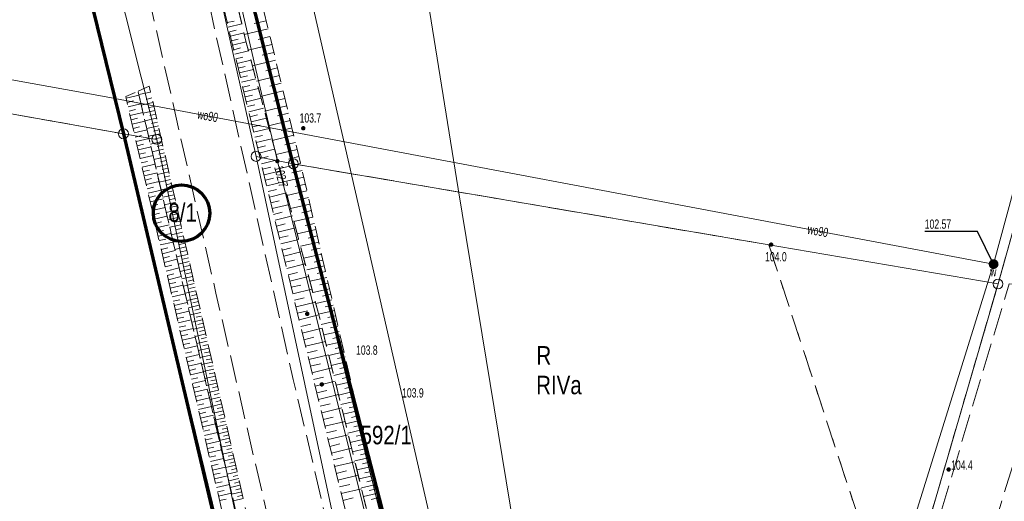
# Model space of a CAD drawing. Header units: inches. Extents: x 6497603 to 6502483, y 5925790 to 5934357.
# Tile 249 of 256: x 6500989 to 6501069, y 5926993 to 5927032. Entities that reach past the tile are written whole.
import ezdxf
from ezdxf.enums import TextEntityAlignment as Align

# ---------------------------------------------------------------- set-up
doc = ezdxf.new("R2010")
doc.units = ezdxf.units.IN
doc.header["$MEASUREMENT"] = 0
for name, pattern in [('1.5_0.75', [2.25, 1.5, -0.75]), ('2.25_0.75', [3, 2.25, -0.75]), ('219-1000', [0, 0]), ('egkk-1000', [3, 2.25, -0.75]), ('egug-1000', [1.5, 0.75, -0.75])]:
    doc.linetypes.add(name, pattern=pattern)
for name, color, linetype in [('000 Inne (niezydentyfikowane)', 7, 'Continuous'), ('202-punkt graniczny', 7, 'Continuous'), ('209-oznaczenie konturu klasyfikacyjnego', 7, 'Continuous'), ('210-oznaczenie konturu użytku gruntowego', 7, 'Continuous'), ('211-numer działki ewidencyjnej', 7, 'Continuous'), ('217-kontur klasyfikacyjny', 7, 'Continuous'), ('218-kontur użytku gruntowego', 7, 'Continuous'), ('219-działka ewidencyjna', 7, 'Continuous'), ('jezdnia', 7, 'Continuous'), ('pikieta naturalna', 7, 'Continuous'), ('pikieta naturalna-Atr2', 7, 'Continuous'), ('przewód kanalizacyjny', 7, 'Continuous'), ('przewód telekomunikacyjny podziemny', 7, 'Continuous'), ('przewód wodociągowy', 7, 'Continuous'), ('przewód wodociągowy-Atr1', 7, 'Continuous'), ('rzędna', 7, 'Continuous'), ('rzędna-Atr2', 7, 'Continuous'), ('skarpa nieumocniona', 7, 'Continuous'), ('zasuwa lub zawór', 7, 'Continuous'), ('zasuwa lub zawór-Atr17', 7, 'Continuous')]:
    doc.layers.add(name, color=color, linetype=linetype)
doc.styles.get("Standard").update_dxf_attribs({"font": 'arial.ttf'})

# ---------------------------------------------------------------- blocks, each defined once
blk = doc.blocks.new('202')
at = {"color": 0, "linetype": 'Continuous', "lineweight": 0}
blk.add_circle((0, 0), 0.4, dxfattribs=at)
blk = doc.blocks.new('PW01')
at = {"linetype": 'Continuous', "lineweight": 13}
h = blk.add_hatch(color=0, dxfattribs=at)
edge = h.paths.add_edge_path()
edge.add_arc((0, 0), 0.18, 0, 360)
blk = doc.blocks.new('US25')
at = {"linetype": 'Continuous', "lineweight": 13}
h = blk.add_hatch(color=0, dxfattribs=at)
edge = h.paths.add_edge_path()
edge.add_arc((0, 0), 0.4, 0, 360)

msp = doc.modelspace()

# ---------------------------------------------------------------- linework, layer by layer
at = {"color": 6, "lineweight": 70}
for points in [[(6500937.14, 5927194.57), (6500953.68, 5927174.48), (6500963.205, 5927156.196), (6500967.12, 5927148.68), (6500974.172, 5927119.212), (6500979.12, 5927099.117), (6500984.237, 5927078.537), (6500994.599, 5927036.186), (6500997.8, 5927023.08), (6501007.082, 5926983.723), (6501014.87, 5926952.22), (6501018.14, 5926938.63), (6501021.741, 5926913.289), (6501023.386, 5926901.714), (6501023.632, 5926861.1), (6501019.496, 5926835.731), (6501014.288, 5926803.269), (6501007.497, 5926761.792)], [(6501021.004, 5926759.578), (6501025.838, 5926782.648), (6501027.239, 5926789.398), (6501028.417, 5926795.066), (6501031.95, 5926812.49), (6501034.417, 5926829.937), (6501036.188, 5926842.75), (6501038.27, 5926857.81), (6501038.54, 5926869.95), (6501038.77, 5926880.93), (6501038.2, 5926887.09), (6501036.81, 5926902.54), (6501036.19, 5926910.17), (6501032.58, 5926936.27), (6501023.471, 5926972.818), (6501019.821, 5926988.531), (6501011.55, 5927020.65), (6501000.814, 5927063.343)]]:
    msp.add_lwpolyline(points, dxfattribs=at)
at = {"color": 5, "lineweight": 70}
msp.add_circle((6501002.506, 5927016.654), 2.284, dxfattribs=at)
at = {"layer": '000 Inne (niezydentyfikowane)', "color": 7, "linetype": 'Continuous', "lineweight": 18, "flags": 128}
for points in [[(6501006.2, 5927032.08), (6501006.75, 5927032.21)], [(6501006.29, 5927031.71), (6501007.38, 5927031.98)], [(6501009.35, 5927032.23), (6501008.39, 5927032)], [(6501006.38, 5927031.35), (6501006.92, 5927031.48)], [(6501006.46, 5927030.99), (6501007.56, 5927031.25)], [(6501009.51, 5927031.59), (6501007.58, 5927031.13)], [(6501006.55, 5927030.62), (6501007.1, 5927030.75)], [(6501006.64, 5927030.26), (6501007.73, 5927030.52)], [(6501009.82, 5927030.31), (6501007.91, 5927029.85)], [(6501009.66, 5927030.95), (6501008.7, 5927030.72)], [(6501006.73, 5927029.89), (6501007.28, 5927030.03)], [(6501006.82, 5927029.52), (6501007.92, 5927029.79)], [(6501009.97, 5927029.67), (6501009.02, 5927029.44)], [(6501006.91, 5927029.15), (6501007.46, 5927029.29)], [(6501007, 5927028.78), (6501008.12, 5927029.05)], [(6501010.12, 5927029.04), (6501008.24, 5927028.58)], [(6501007.09, 5927028.4), (6501007.65, 5927028.54)], [(6501007.18, 5927028.02), (6501008.32, 5927028.3)], [(6501010.28, 5927028.41), (6501009.34, 5927028.18)], [(6501007.27, 5927027.64), (6501007.85, 5927027.78)], [(6501007.37, 5927027.25), (6501008.52, 5927027.53)], [(6501010.43, 5927027.79), (6501008.57, 5927027.34)], [(6501010.58, 5927027.17), (6501009.66, 5927026.95)], [(6501000, 5927026.46), (6500999.05, 5927026.25)], [(6501007.46, 5927026.86), (6501008.04, 5927027)], [(6501007.56, 5927026.47), (6501008.73, 5927026.75)], [(6501010.72, 5927026.55), (6501008.9, 5927026.11)], [(6500998.01, 5927025.97), (6500999.06, 5927026.21)], [(6500998.09, 5927025.62), (6500998.61, 5927025.74)], [(6500998.17, 5927025.27), (6500999.22, 5927025.51)], [(6501000.19, 5927025.62), (6500999.24, 5927025.41)], [(6501000.11, 5927025.98), (6500999.64, 5927025.87)], [(6501007.65, 5927026.07), (6501008.24, 5927026.22)], [(6501007.75, 5927025.68), (6501008.94, 5927025.97)], [(6501010.87, 5927025.94), (6501009.97, 5927025.73)], [(6500998.25, 5927024.92), (6500998.78, 5927025.04)], [(6500998.33, 5927024.57), (6500999.38, 5927024.81)], [(6501000.34, 5927024.98), (6500999.39, 5927024.76)], [(6501000.27, 5927025.3), (6500999.79, 5927025.19)], [(6501007.85, 5927025.28), (6501008.45, 5927025.42)], [(6501007.94, 5927024.87), (6501009.15, 5927025.16)], [(6501011.02, 5927025.34), (6501009.22, 5927024.91)], [(6501011.16, 5927024.74), (6501010.27, 5927024.53)], [(6500998.42, 5927024.22), (6500998.94, 5927024.34)], [(6500998.5, 5927023.87), (6500999.54, 5927024.11)], [(6501000.48, 5927024.35), (6500999.54, 5927024.13)], [(6501000.41, 5927024.66), (6500999.94, 5927024.55)], [(6501000.55, 5927024.03), (6501000.08, 5927023.92)], [(6501008.04, 5927024.46), (6501008.65, 5927024.61)], [(6501008.14, 5927024.05), (6501009.37, 5927024.35)], [(6501011.3, 5927024.15), (6501009.54, 5927023.72)], [(6500998.58, 5927023.52), (6500999.1, 5927023.64)], [(6500998.66, 5927023.17), (6500999.71, 5927023.41)], [(6501000.63, 5927023.72), (6500999.69, 5927023.5)], [(6501000.77, 5927023.09), (6500999.83, 5927022.88)], [(6501000.7, 5927023.4), (6501000.23, 5927023.3)], [(6501008.24, 5927023.64), (6501008.86, 5927023.79)], [(6501008.34, 5927023.22), (6501009.59, 5927023.52)], [(6501011.45, 5927023.56), (6501010.57, 5927023.35)], [(6500998.74, 5927022.82), (6500999.26, 5927022.94)], [(6500998.82, 5927022.47), (6500999.87, 5927022.71)], [(6501000.91, 5927022.47), (6500999.98, 5927022.25)], [(6501000.84, 5927022.78), (6501000.37, 5927022.67)], [(6501008.45, 5927022.8), (6501009.07, 5927022.95)], [(6501008.55, 5927022.38), (6501009.82, 5927022.68)], [(6501011.59, 5927022.97), (6501009.85, 5927022.55)], [(6501011.73, 5927022.39), (6501010.87, 5927022.18)], [(6500998.9, 5927022.12), (6500999.43, 5927022.24)], [(6500998.98, 5927021.77), (6501000.03, 5927022.02)], [(6500999.07, 5927021.42), (6500999.59, 5927021.54)], [(6501001.05, 5927021.84), (6501000.12, 5927021.63)], [(6501000.98, 5927022.16), (6501000.52, 5927022.05)], [(6501001.12, 5927021.53), (6501000.66, 5927021.43)], [(6501008.65, 5927021.95), (6501009.29, 5927022.1)], [(6501008.76, 5927021.52), (6501010.04, 5927021.83)], [(6501011.87, 5927021.82), (6501010.16, 5927021.4)], [(6500999.15, 5927021.07), (6501000.2, 5927021.32)], [(6500999.23, 5927020.72), (6500999.75, 5927020.84)], [(6501001.19, 5927021.22), (6501000.27, 5927021.01)], [(6501001.27, 5927020.91), (6501000.8, 5927020.81)], [(6501008.86, 5927021.09), (6501009.51, 5927021.24)], [(6501008.97, 5927020.65), (6501010.27, 5927020.97)], [(6501012, 5927021.24), (6501011.16, 5927021.04)], [(6500999.31, 5927020.37), (6501000.36, 5927020.62)], [(6500999.39, 5927020.02), (6500999.91, 5927020.15)], [(6500999.47, 5927019.67), (6501000.52, 5927019.92)], [(6501001.34, 5927020.6), (6501000.41, 5927020.39)], [(6501001.48, 5927019.99), (6501000.55, 5927019.78)], [(6501001.41, 5927020.3), (6501000.94, 5927020.19)], [(6501009.07, 5927020.21), (6501009.73, 5927020.37)], [(6501009.18, 5927019.77), (6501010.51, 5927020.09)], [(6501012.14, 5927020.68), (6501010.46, 5927020.27)], [(6501012.27, 5927020.11), (6501011.44, 5927019.92)], [(6500999.55, 5927019.32), (6501000.08, 5927019.45)], [(6500999.63, 5927018.97), (6501000.68, 5927019.22)], [(6501001.62, 5927019.37), (6501000.7, 5927019.16)], [(6501001.55, 5927019.68), (6501001.09, 5927019.57)], [(6501009.29, 5927019.32), (6501009.96, 5927019.48)], [(6501009.4, 5927018.87), (6501010.75, 5927019.19)], [(6501012.4, 5927019.56), (6501010.75, 5927019.18)], [(6500999.72, 5927018.62), (6501000.24, 5927018.75)], [(6500999.8, 5927018.27), (6501000.85, 5927018.52)], [(6501001.76, 5927018.76), (6501000.84, 5927018.55)], [(6501001.69, 5927019.07), (6501001.23, 5927018.96)], [(6501001.83, 5927018.45), (6501001.37, 5927018.35)], [(6501009.51, 5927018.41), (6501010.19, 5927018.58)], [(6501012.65, 5927018.46), (6501011.04, 5927018.09)], [(6501012.53, 5927019.01), (6501011.71, 5927018.82)], [(6500999.88, 5927017.92), (6501000.4, 5927018.05)], [(6500999.96, 5927017.57), (6501001.01, 5927017.82)], [(6501001.9, 5927018.15), (6501000.98, 5927017.94)], [(6501002.03, 5927017.54), (6501001.12, 5927017.33)], [(6501001.97, 5927017.84), (6501001.51, 5927017.74)], [(6501009.62, 5927017.96), (6501010.99, 5927018.29)], [(6501009.73, 5927017.49), (6501010.42, 5927017.66)], [(6501012.78, 5927017.92), (6501011.98, 5927017.74)], [(6501000.04, 5927017.22), (6501000.57, 5927017.35)], [(6501000.12, 5927016.88), (6501001.17, 5927017.12)], [(6501002.17, 5927016.93), (6501001.26, 5927016.72)], [(6501002.1, 5927017.23), (6501001.65, 5927017.13)], [(6501009.84, 5927017.03), (6501011.23, 5927017.37)], [(6501009.96, 5927016.56), (6501010.66, 5927016.73)], [(6501012.9, 5927017.39), (6501011.32, 5927017.03)], [(6501013.02, 5927016.86), (6501012.24, 5927016.68)], [(6501000.2, 5927016.53), (6501000.73, 5927016.65)], [(6501000.28, 5927016.18), (6501001.33, 5927016.42)], [(6501000.37, 5927015.83), (6501000.89, 5927015.95)], [(6501002.31, 5927016.32), (6501001.4, 5927016.12)], [(6501002.24, 5927016.63), (6501001.79, 5927016.52)], [(6501002.38, 5927016.02), (6501001.93, 5927015.92)], [(6501010.07, 5927016.09), (6501011.48, 5927016.43)], [(6501013.14, 5927016.34), (6501011.6, 5927015.99)], [(6501000.45, 5927015.48), (6501001.5, 5927015.72)], [(6501000.53, 5927015.13), (6501001.05, 5927015.25)], [(6501002.45, 5927015.72), (6501001.55, 5927015.51)], [(6501002.59, 5927015.12), (6501001.69, 5927014.91)], [(6501002.52, 5927015.42), (6501002.07, 5927015.32)], [(6501010.19, 5927015.61), (6501010.9, 5927015.79)], [(6501010.3, 5927015.13), (6501011.74, 5927015.48)], [(6501013.38, 5927015.32), (6501011.87, 5927014.97)], [(6501013.26, 5927015.83), (6501012.5, 5927015.65)], [(6501000.61, 5927014.78), (6501001.66, 5927015.02)], [(6501000.69, 5927014.43), (6501001.22, 5927014.55)], [(6501000.77, 5927014.08), (6501001.82, 5927014.32)], [(6501002.72, 5927014.52), (6501001.82, 5927014.31)], [(6501002.65, 5927014.82), (6501002.2, 5927014.72)], [(6501010.42, 5927014.65), (6501011.14, 5927014.83)], [(6501010.54, 5927014.16), (6501011.99, 5927014.52)], [(6501013.61, 5927014.32), (6501012.14, 5927013.98)], [(6501013.49, 5927014.81), (6501012.75, 5927014.64)], [(6501000.85, 5927013.72), (6501001.38, 5927013.85)], [(6501000.94, 5927013.37), (6501001.99, 5927013.62)], [(6501002.86, 5927013.92), (6501001.96, 5927013.72)], [(6501002.79, 5927014.22), (6501002.34, 5927014.12)], [(6501002.93, 5927013.62), (6501002.48, 5927013.52)], [(6501010.66, 5927013.67), (6501011.39, 5927013.85)], [(6501010.78, 5927013.18), (6501012.26, 5927013.54)], [(6501013.72, 5927013.83), (6501012.99, 5927013.66)], [(6501001.02, 5927013.02), (6501001.54, 5927013.15)], [(6501001.1, 5927012.67), (6501002.15, 5927012.92)], [(6501002.99, 5927013.32), (6501002.1, 5927013.12)], [(6501003.13, 5927012.73), (6501002.24, 5927012.53)], [(6501003.06, 5927013.03), (6501002.62, 5927012.92)], [(6501010.9, 5927012.68), (6501011.64, 5927012.86)], [(6501013.83, 5927013.34), (6501012.4, 5927013.01)], [(6501013.94, 5927012.86), (6501013.23, 5927012.7)], [(6501001.18, 5927012.32), (6501001.71, 5927012.45)], [(6501001.26, 5927011.97), (6501002.31, 5927012.22)], [(6501003.27, 5927012.14), (6501002.38, 5927011.93)], [(6501003.2, 5927012.43), (6501002.75, 5927012.33)], [(6501011.02, 5927012.18), (6501012.52, 5927012.54)], [(6501014.05, 5927012.38), (6501012.65, 5927012.06)], [(6501001.34, 5927011.62), (6501001.87, 5927011.75)], [(6501001.42, 5927011.27), (6501002.48, 5927011.52)], [(6501003.4, 5927011.54), (6501002.52, 5927011.34)], [(6501003.33, 5927011.84), (6501002.89, 5927011.74)], [(6501003.47, 5927011.25), (6501003.03, 5927011.15)], [(6501011.14, 5927011.67), (6501011.9, 5927011.86)], [(6501011.26, 5927011.16), (6501012.79, 5927011.53)], [(6501014.27, 5927011.45), (6501012.9, 5927011.14)], [(6501014.16, 5927011.92), (6501013.47, 5927011.76)], [(6501001.51, 5927010.92), (6501002.03, 5927011.05)], [(6501001.59, 5927010.57), (6501002.64, 5927010.82)], [(6501001.67, 5927010.22), (6501002.19, 5927010.35)], [(6501003.53, 5927010.95), (6501002.65, 5927010.75)], [(6501003.67, 5927010.37), (6501002.79, 5927010.17)], [(6501003.6, 5927010.66), (6501003.16, 5927010.56)], [(6501011.39, 5927010.65), (6501012.16, 5927010.83)], [(6501011.51, 5927010.13), (6501013.06, 5927010.51)], [(6501014.48, 5927010.54), (6501013.14, 5927010.23)], [(6501014.37, 5927010.99), (6501013.69, 5927010.84)], [(6501001.75, 5927009.87), (6501002.8, 5927010.12)], [(6501001.83, 5927009.52), (6501002.36, 5927009.64)], [(6501003.8, 5927009.78), (6501002.93, 5927009.58)], [(6501003.74, 5927010.07), (6501003.3, 5927009.97)], [(6501011.64, 5927009.61), (6501012.42, 5927009.8)], [(6501014.68, 5927009.65), (6501013.37, 5927009.35)], [(6501014.58, 5927010.09), (6501013.92, 5927009.94)], [(6501001.91, 5927009.17), (6501002.96, 5927009.42)], [(6501001.99, 5927008.82), (6501002.52, 5927008.94)], [(6501003.93, 5927009.2), (6501003.06, 5927009)], [(6501003.87, 5927009.49), (6501003.43, 5927009.39)], [(6501004, 5927008.91), (6501003.57, 5927008.81)], [(6501011.77, 5927009.08), (6501013.34, 5927009.46)], [(6501011.9, 5927008.55), (6501012.69, 5927008.74)], [(6501014.88, 5927008.78), (6501013.6, 5927008.48)], [(6501014.78, 5927009.21), (6501014.14, 5927009.06)], [(6501002.08, 5927008.47), (6501003.13, 5927008.72)], [(6501002.16, 5927008.12), (6501002.68, 5927008.24)], [(6501002.24, 5927007.77), (6501003.29, 5927008.01)], [(6501004.07, 5927008.61), (6501003.2, 5927008.42)], [(6501004.2, 5927008.03), (6501003.33, 5927007.84)], [(6501004.13, 5927008.32), (6501003.7, 5927008.23)], [(6501012.02, 5927008.02), (6501013.62, 5927008.41)], [(6501014.98, 5927008.35), (6501014.35, 5927008.2)], [(6501002.32, 5927007.42), (6501002.85, 5927007.54)], [(6501002.4, 5927007.07), (6501003.45, 5927007.31)], [(6501004.33, 5927007.46), (6501003.47, 5927007.26)], [(6501004.27, 5927007.74), (6501003.83, 5927007.65)], [(6501004.4, 5927007.17), (6501003.97, 5927007.07)], [(6501012.15, 5927007.48), (6501012.96, 5927007.68)], [(6501012.28, 5927006.95), (6501013.89, 5927007.34)], [(6501015.08, 5927007.93), (6501013.82, 5927007.63)], [(6501015.17, 5927007.5), (6501014.55, 5927007.36)], [(6501002.48, 5927006.72), (6501003.01, 5927006.84)], [(6501002.56, 5927006.37), (6501003.62, 5927006.61)], [(6501004.46, 5927006.88), (6501003.6, 5927006.68)], [(6501004.53, 5927006.59), (6501004.1, 5927006.49)], [(6501012.41, 5927006.41), (6501013.22, 5927006.61)], [(6501015.27, 5927007.08), (6501014.02, 5927006.8)], [(6501015.37, 5927006.67), (6501014.75, 5927006.52)], [(6501002.65, 5927006.02), (6501003.17, 5927006.14)], [(6501002.73, 5927005.67), (6501003.78, 5927005.91)], [(6501004.59, 5927006.3), (6501003.73, 5927006.11)], [(6501004.72, 5927005.73), (6501003.87, 5927005.53)], [(6501004.66, 5927006.02), (6501004.23, 5927005.92)], [(6501012.54, 5927005.88), (6501014.15, 5927006.27)], [(6501015.46, 5927006.25), (6501014.23, 5927005.97)], [(6501015.56, 5927005.84), (6501014.94, 5927005.7)], [(6501002.81, 5927005.32), (6501003.34, 5927005.44)], [(6501002.89, 5927004.97), (6501003.94, 5927005.21)], [(6501004.86, 5927005.16), (6501004, 5927004.96)], [(6501004.79, 5927005.44), (6501004.36, 5927005.35)], [(6501004.92, 5927004.87), (6501004.49, 5927004.78)], [(6501012.67, 5927005.34), (6501013.48, 5927005.54)], [(6501012.8, 5927004.8), (6501014.41, 5927005.19)], [(6501015.65, 5927005.43), (6501014.43, 5927005.14)], [(6501015.75, 5927005.02), (6501015.14, 5927004.88)], [(6501002.97, 5927004.62), (6501003.5, 5927004.74)], [(6501003.05, 5927004.26), (6501004.11, 5927004.51)], [(6501003.14, 5927003.91), (6501003.66, 5927004.04)], [(6501004.98, 5927004.59), (6501004.13, 5927004.39)], [(6501005.11, 5927004.02), (6501004.26, 5927003.83)], [(6501005.05, 5927004.3), (6501004.62, 5927004.21)], [(6501012.93, 5927004.27), (6501013.74, 5927004.46)], [(6501013.06, 5927003.73), (6501014.68, 5927004.12)], [(6501015.84, 5927004.61), (6501014.63, 5927004.33)], [(6501015.93, 5927004.2), (6501015.33, 5927004.07)], [(6501003.22, 5927003.56), (6501004.27, 5927003.81)], [(6501003.3, 5927003.21), (6501003.82, 5927003.33)], [(6501005.24, 5927003.45), (6501004.4, 5927003.26)], [(6501005.18, 5927003.74), (6501004.75, 5927003.64)], [(6501005.31, 5927003.17), (6501004.88, 5927003.08)], [(6501013.19, 5927003.19), (6501014, 5927003.38)], [(6501016.03, 5927003.8), (6501014.82, 5927003.52)], [(6501016.12, 5927003.4), (6501015.52, 5927003.26)], [(6501003.38, 5927002.86), (6501004.43, 5927003.11)], [(6501003.46, 5927002.51), (6501003.99, 5927002.63)], [(6501003.54, 5927002.16), (6501004.6, 5927002.4)], [(6501005.37, 5927002.89), (6501004.53, 5927002.7)], [(6501005.44, 5927002.61), (6501005.01, 5927002.51)], [(6501013.32, 5927002.65), (6501014.94, 5927003.04)], [(6501016.21, 5927003), (6501015.02, 5927002.72)], [(6501016.3, 5927002.6), (6501015.71, 5927002.46)], [(6501003.62, 5927001.81), (6501004.15, 5927001.93)], [(6501003.71, 5927001.46), (6501004.76, 5927001.7)], [(6501005.5, 5927002.33), (6501004.66, 5927002.13)], [(6501005.63, 5927001.77), (6501004.79, 5927001.57)], [(6501005.56, 5927002.05), (6501005.14, 5927001.95)], [(6501013.46, 5927002.11), (6501014.27, 5927002.31)], [(6501013.59, 5927001.57), (6501015.21, 5927001.96)], [(6501016.39, 5927002.21), (6501015.21, 5927001.93)], [(6501016.49, 5927001.81), (6501015.9, 5927001.68)], [(6501003.79, 5927001.11), (6501004.31, 5927001.23)], [(6501003.87, 5927000.76), (6501004.92, 5927001)], [(6501005.76, 5927001.21), (6501004.92, 5927001.01)], [(6501005.69, 5927001.49), (6501005.27, 5927001.39)], [(6501005.82, 5927000.93), (6501005.4, 5927000.83)], [(6501013.72, 5927001.03), (6501014.53, 5927001.22)], [(6501013.85, 5927000.49), (6501015.47, 5927000.88)], [(6501016.58, 5927001.42), (6501015.41, 5927001.15)], [(6501016.67, 5927001.03), (6501016.08, 5927000.89)], [(6501003.95, 5927000.41), (6501004.48, 5927000.53)], [(6501004.03, 5927000.06), (6501005.09, 5927000.3)], [(6501005.88, 5927000.65), (6501005.05, 5927000.46)], [(6501006.01, 5927000.09), (6501005.18, 5926999.9)], [(6501005.95, 5927000.37), (6501005.53, 5927000.27)], [(6501013.98, 5926999.94), (6501014.79, 5927000.14)], [(6501016.76, 5927000.64), (6501015.6, 5927000.37)], [(6501016.84, 5927000.25), (6501016.27, 5927000.12)], [(6501004.11, 5926999.7), (6501004.64, 5926999.83)], [(6501004.2, 5926999.35), (6501005.25, 5926999.6)], [(6501006.14, 5926999.54), (6501005.31, 5926999.35)], [(6501006.07, 5926999.81), (6501005.66, 5926999.72)], [(6501006.2, 5926999.26), (6501005.78, 5926999.17)], [(6501014.11, 5926999.4), (6501015.74, 5926999.8)], [(6501016.93, 5926999.87), (6501015.79, 5926999.6)], [(6501017.02, 5926999.49), (6501016.45, 5926999.35)], [(6501004.28, 5926999), (6501004.8, 5926999.12)], [(6501004.36, 5926998.65), (6501005.41, 5926998.9)], [(6501004.44, 5926998.3), (6501004.97, 5926998.42)], [(6501006.26, 5926998.98), (6501005.44, 5926998.8)], [(6501006.39, 5926998.43), (6501005.56, 5926998.25)], [(6501006.32, 5926998.71), (6501005.91, 5926998.61)], [(6501014.24, 5926998.86), (6501015.06, 5926999.06)], [(6501014.37, 5926998.32), (6501016, 5926998.71)], [(6501017.11, 5926999.1), (6501015.97, 5926998.84)], [(6501017.2, 5926998.72), (6501016.63, 5926998.59)], [(6501004.52, 5926997.95), (6501005.58, 5926998.19)], [(6501004.6, 5926997.6), (6501005.13, 5926997.72)], [(6501006.51, 5926997.88), (6501005.69, 5926997.7)], [(6501006.45, 5926998.16), (6501006.04, 5926998.06)], [(6501006.58, 5926997.61), (6501006.16, 5926997.52)], [(6501014.51, 5926997.77), (6501015.32, 5926997.97)], [(6501014.64, 5926997.23), (6501016.27, 5926997.62)], [(6501017.28, 5926998.35), (6501016.16, 5926998.09)], [(6501017.46, 5926997.6), (6501016.34, 5926997.34)], [(6501017.37, 5926997.97), (6501016.81, 5926997.84)], [(6501004.69, 5926997.25), (6501005.74, 5926997.49)], [(6501004.77, 5926996.9), (6501005.29, 5926997.02)], [(6501004.85, 5926996.54), (6501005.9, 5926996.79)], [(6501006.64, 5926997.34), (6501005.82, 5926997.15)], [(6501006.76, 5926996.79), (6501005.95, 5926996.6)], [(6501006.7, 5926997.06), (6501006.29, 5926996.97)], [(6501014.77, 5926996.68), (6501015.59, 5926996.88)], [(6501017.63, 5926996.85), (6501016.52, 5926996.6)], [(6501017.54, 5926997.22), (6501016.99, 5926997.1)], [(6501004.93, 5926996.19), (6501005.46, 5926996.32)], [(6501005.01, 5926995.84), (6501006.07, 5926996.09)], [(6501006.89, 5926996.25), (6501006.07, 5926996.06)], [(6501006.82, 5926996.52), (6501006.42, 5926996.42)], [(6501014.9, 5926996.14), (6501016.54, 5926996.53)], [(6501017.8, 5926996.12), (6501016.7, 5926995.87)], [(6501017.71, 5926996.49), (6501017.16, 5926996.36)], [(6501005.09, 5926995.49), (6501005.62, 5926995.61)], [(6501005.18, 5926995.14), (6501006.23, 5926995.39)], [(6501007.01, 5926995.7), (6501006.2, 5926995.52)], [(6501006.95, 5926995.97), (6501006.54, 5926995.88)], [(6501007.07, 5926995.43), (6501006.67, 5926995.34)], [(6501015.03, 5926995.59), (6501015.85, 5926995.79)], [(6501015.17, 5926995.04), (6501016.81, 5926995.44)], [(6501017.96, 5926995.39), (6501016.88, 5926995.14)], [(6501017.88, 5926995.75), (6501017.34, 5926995.63)], [(6501005.26, 5926994.79), (6501005.78, 5926994.91)], [(6501005.34, 5926994.44), (6501006.39, 5926994.68)], [(6501007.13, 5926995.16), (6501006.32, 5926994.98)], [(6501007.26, 5926994.62), (6501006.45, 5926994.44)], [(6501007.19, 5926994.89), (6501006.79, 5926994.8)], [(6501015.3, 5926994.49), (6501016.12, 5926994.69)], [(6501018.13, 5926994.67), (6501017.06, 5926994.42)], [(6501018.05, 5926995.03), (6501017.51, 5926994.9)], [(6501005.42, 5926994.09), (6501005.95, 5926994.21)], [(6501005.5, 5926993.74), (6501006.56, 5926993.98)], [(6501007.38, 5926994.08), (6501006.57, 5926993.9)], [(6501007.32, 5926994.35), (6501006.91, 5926994.26)], [(6501007.44, 5926993.82), (6501007.04, 5926993.72)], [(6501015.43, 5926993.95), (6501017.08, 5926994.34)], [(6501015.57, 5926993.4), (6501016.39, 5926993.6)], [(6501018.3, 5926993.95), (6501017.23, 5926993.71)], [(6501018.21, 5926994.31), (6501017.68, 5926994.19)], [(6501018.38, 5926993.6), (6501017.85, 5926993.48)], [(6501005.58, 5926993.38), (6501006.11, 5926993.51)], [(6501007.5, 5926993.55), (6501006.7, 5926993.37)]]:
    msp.add_lwpolyline(points, dxfattribs=at)
at = {"layer": '217-kontur klasyfikacyjny', "color": 3, "linetype": 'egkk-1000', "lineweight": 18, "flags": 128}
for points in [[(6501068.61, 5927010.92), (6501117.86, 5927187.1)], [(6500997.8, 5927023.08), (6500967.12, 5927148.68)], [(6501000.78, 5927063.48), (6501011.55, 5927020.65)], [(6500979.42, 5927026.36), (6500997.8, 5927023.08)], [(6501014.87, 5926952.22), (6500997.8, 5927023.08)], [(6501011.55, 5927020.65), (6501050.05, 5927014.09)], [(6501011.55, 5927020.65), (6501019.56, 5926988.49)], [(6501050.05, 5927014.09), (6501060.38, 5926982.62)], [(6501060.38, 5926982.62), (6501068.61, 5927010.92)]]:
    msp.add_lwpolyline(points, dxfattribs=at)
at = {"layer": '218-kontur użytku gruntowego', "color": 3, "linetype": 'egug-1000', "lineweight": 18, "flags": 128}
for points in [[(6501068.61, 5927010.92), (6501117.86, 5927187.1)], [(6500997.8, 5927023.08), (6500967.12, 5927148.68)], [(6501000.78, 5927063.48), (6501011.55, 5927020.65)], [(6500979.42, 5927026.36), (6500997.8, 5927023.08)], [(6501014.87, 5926952.22), (6500997.8, 5927023.08)], [(6501011.55, 5927020.65), (6501050.05, 5927014.09)], [(6501011.55, 5927020.65), (6501019.56, 5926988.49)], [(6501050.05, 5927014.09), (6501060.38, 5926982.62)], [(6501060.38, 5926982.62), (6501068.61, 5927010.92)]]:
    msp.add_lwpolyline(points, dxfattribs=at)
at = {"layer": '219-działka ewidencyjna', "color": 3, "linetype": '219-1000', "lineweight": 18, "flags": 128}
for points in [[(6501117.86, 5927187.1), (6501068.61, 5927010.92)], [(6501000.5, 5927022.63), (6500968.62, 5927149.35)], [(6500997.8, 5927023.08), (6500967.12, 5927148.68)], [(6501008.54, 5927021.25), (6500982.73, 5927136.24)], [(6501011.55, 5927020.65), (6501000.78, 5927063.48)], [(6500997.8, 5927023.08), (6500829.63, 5927053.09)], [(6501000.5, 5927022.63), (6500997.8, 5927023.08)], [(6501018.14, 5926938.63), (6500997.8, 5927023.08)], [(6501018.14, 5926938.63), (6501000.5, 5927022.63)], [(6501026.49, 5926937.27), (6501008.54, 5927021.25)], [(6501011.55, 5927020.65), (6501008.54, 5927021.25)], [(6501068.61, 5927010.92), (6501011.55, 5927020.65)], [(6501032.58, 5926936.27), (6501011.55, 5927020.65)], [(6501068.61, 5927010.92), (6501046.22, 5926933.95)]]:
    msp.add_lwpolyline(points, dxfattribs=at)
at = {"layer": 'jezdnia', "color": 7, "linetype": '2.25_0.75', "lineweight": 18, "flags": 128}
for points in [[(6501023.34, 5926929.78), (6501021.74, 5926940.31), (6501016.09, 5926963.61), (6501010.81, 5926986.3), (6501005.29, 5927010.17), (6500999.13, 5927037.34), (6500993.8, 5927062.13), (6500990.62, 5927074.45), (6500995.68, 5927074.36), (6500997.57, 5927067.88), (6501000.83, 5927052.52), (6501005.2, 5927031.5), (6501011.55, 5927003.18), (6501017.56, 5926977.58), (6501026.96, 5926938.53), (6501030.56, 5926917.48), (6501030.82, 5926916.01), (6501025.32, 5926915.88)], [(6501074.14, 5927010.59), (6501051, 5926934.13), (6501046.54, 5926923.78), (6501043.78, 5926924.31), (6501048.08, 5926939.17), (6501069.5, 5927010.92)]]:
    msp.add_lwpolyline(points, close=True, dxfattribs=at)
at = {"layer": 'przewód kanalizacyjny', "color": 34, "linetype": 'Continuous', "lineweight": 18, "flags": 128}
msp.add_lwpolyline([(6501003.95, 5927073.51), (6501025.81, 5926978.07), (6501035.87, 5926937.23), (6501039.66, 5926890.33), (6501042.57, 5926877.1), (6501036.67, 5926815.74), (6501025.75, 5926759.78), (6501010.3, 5926664.16), (6500995.69, 5926573.15), (6500985.69, 5926516.13), (6500980.52, 5926488.69), (6501036.78, 5926481.38)], dxfattribs=at)
at = {"layer": 'przewód telekomunikacyjny podziemny', "color": 30, "linetype": 'Continuous', "lineweight": 18, "flags": 128}
for points in [[(6500929.05, 5927241.84), (6500960.76, 5927213.18), (6500969.75, 5927203.83), (6500976.03, 5927192.74), (6500991.19, 5927156.86), (6501009.09, 5927107.92), (6501017.71, 5927063.32), (6501024.89, 5927018.63), (6501034.29, 5926961.48), (6501039.84, 5926917.79), (6501045.09, 5926909.14), (6501045.07, 5926901.09), (6501050.9, 5926864.03), (6501044.69, 5926815.36), (6501035.71, 5926766.18)], [(6501006.09, 5927038.9), (6501008.51, 5927028.29), (6501010.26, 5927020.87), (6501018.35, 5926988.41), (6501021.34, 5926978.8), (6501023.45, 5926970.52), (6501023.8, 5926967.04), (6501025.32, 5926963.62), (6501028.28, 5926949.63), (6501028.43, 5926944.68), (6501030.5, 5926939.86), (6501031.37, 5926937), (6501032.86, 5926922.97), (6501034.66, 5926913.61), (6501034.95, 5926906.44), (6501034.88, 5926905.53), (6501023.91, 5926903.07), (6501024.69, 5926887.65), (6501024.68, 5926870.23), (6501023.9, 5926855.05), (6501022.1, 5926838.74), (6501018.38, 5926815.41), (6501014.51, 5926796.22), (6501010.12, 5926773.36)]]:
    msp.add_lwpolyline(points, dxfattribs=at)
at = {"layer": 'przewód wodociągowy', "color": 5, "linetype": 'Continuous', "lineweight": 18, "flags": 128}
for points in [[(6501068.25, 5927012.53), (6501093.52, 5927105.72), (6501106.33, 5927157.67), (6501115.91, 5927187.33), (6501140.07, 5927267.79), (6501174.23, 5927387.63), (6501193.69, 5927485.92), (6501208.26, 5927610.3), (6501217.31, 5927671.56), (6501231.32, 5927711.54), (6501248.71, 5927740.61), (6501267.39, 5927769.12), (6501296.57, 5927814.74), (6501311.2, 5927838.21), (6501318.11, 5927834.7), (6501318.51, 5927834.48)], [(6500777.37, 5927114.1), (6500778.35, 5927113.28), (6500779.42, 5927112.12), (6500793.96, 5927092.57), (6500802.02, 5927060.17), (6500824.81, 5927057), (6500996.09, 5927026.14), (6501068.25, 5927012.53)], [(6501068.25, 5927012.53), (6501037.21, 5926912.88), (6501038.95, 5926894.28), (6501039.85, 5926891.61)]]:
    msp.add_lwpolyline(points, dxfattribs=at)
at = {"layer": 'rzędna-Atr2', "color": 7, "flags": 128}
msp.add_lwpolyline([(6501068.25, 5927012.53), (6501066.96, 5927015.16), (6501062.677, 5927015.16)], dxfattribs=at)
at = {"layer": 'skarpa nieumocniona', "color": 7, "linetype": '1.5_0.75', "lineweight": 18, "flags": 128}
for points in [[(6500969.49, 5927175.8), (6500980.1, 5927152.88), (6500983.74, 5927138.41), (6501012.15, 5927020.64), (6501028.4, 5926950.07), (6501031.7, 5926931.96), (6501032.33, 5926926.5), (6501032.28, 5926926.46), (6501031.44, 5926926.58), (6501030.6, 5926931.83), (6501027.91, 5926950.17), (6501013.67, 5927008.23), (6501007.74, 5927030.47), (6500982.38, 5927137.79), (6500978.09, 5927151.98), (6500968.39, 5927175.31)], [(6500969.49, 5927175.8), (6500980.1, 5927152.88), (6500983.74, 5927138.41), (6501012.15, 5927020.64), (6501028.4, 5926950.07), (6501031.7, 5926931.96), (6501032.33, 5926926.5), (6501032.28, 5926926.46), (6501031.44, 5926926.58), (6501030.6, 5926931.83), (6501027.91, 5926950.17), (6501013.67, 5927008.23), (6501007.74, 5927030.47), (6500982.38, 5927137.79), (6500978.09, 5927151.98), (6500968.39, 5927175.31)], [(6501030.6, 5926931.83), (6501031.44, 5926926.58), (6501030.31, 5926926.51), (6501030.37, 5926926.59), (6501029.71, 5926931.72), (6501025.94, 5926950.55), (6501005.24, 5927036.04), (6500981.65, 5927137.47), (6500977, 5927151.49), (6500967.11, 5927174.73), (6500968.39, 5927175.31), (6500978.09, 5927151.98), (6500982.38, 5927137.79), (6501007.74, 5927030.47), (6501013.67, 5927008.23), (6501027.91, 5926950.17)], [(6501030.6, 5926931.83), (6501031.44, 5926926.58), (6501030.31, 5926926.51), (6501030.37, 5926926.59), (6501029.71, 5926931.72), (6501025.94, 5926950.55), (6501005.24, 5927036.04), (6500981.65, 5927137.47), (6500977, 5927151.49), (6500967.11, 5927174.73), (6500968.39, 5927175.31), (6500978.09, 5927151.98), (6500982.38, 5927137.79), (6501007.74, 5927030.47), (6501013.67, 5927008.23), (6501027.91, 5926950.17)], [(6501016.98, 5926944.36), (6500997.98, 5927026.09), (6500998.98, 5927026.54), (6501018.07, 5926944.49)], [(6501016.98, 5926944.36), (6500997.98, 5927026.09), (6500998.98, 5927026.54), (6501018.07, 5926944.49)], [(6500998.98, 5927026.54), (6500999.89, 5927026.95), (6501018.66, 5926944.57), (6501018.07, 5926944.49)], [(6500998.98, 5927026.54), (6500999.89, 5927026.95), (6501018.66, 5926944.57), (6501018.07, 5926944.49)]]:
    msp.add_lwpolyline(points, close=True, dxfattribs=at)

# ---------------------------------------------------------------- block references
at = {"layer": '202-punkt graniczny', "color": 7, "linetype": 'Continuous', "lineweight": 18}
for p in [(6500997.8, 5927023.08), (6501000.5, 5927022.63), (6501008.54, 5927021.25), (6501011.55, 5927020.65), (6501068.61, 5927010.92)]:
    msp.add_blockref('202', p, dxfattribs=at)
at = {"layer": 'pikieta naturalna', "color": 7, "linetype": 'Continuous', "lineweight": 13}
for p in [(6501012.36, 5927023.53), (6501050.24, 5927014.11), (6501012.68, 5927008.5), (6501013.86, 5927002.79), (6501064.61, 5926995.9)]:
    msp.add_blockref('PW01', p, dxfattribs=at)
at = {"layer": 'rzędna', "color": 30, "linetype": 'Continuous', "lineweight": 18}
msp.add_blockref('PW01', (6501010.26, 5927020.87), dxfattribs=at)
at = {"layer": 'rzędna', "color": 5, "linetype": 'Continuous', "lineweight": 18}
msp.add_blockref('PW01', (6501068.25, 5927012.53), dxfattribs=at)
at = {"layer": 'zasuwa lub zawór', "color": 5, "linetype": 'Continuous', "lineweight": 18}
msp.add_blockref('US25', (6501068.25, 5927012.53), dxfattribs=at)

# ---------------------------------------------------------------- texts
at = {"layer": '209-oznaczenie konturu klasyfikacyjnego', "color": 3, "linetype": 'Continuous', "lineweight": 18, "width": 0.79}
msp.add_text('RIVa', height=1.5, dxfattribs=at).set_placement((6501031.22, 5927003.49), align=Align.TOP_LEFT)
at = {"layer": '210-oznaczenie konturu użytku gruntowego', "color": 3, "linetype": 'Continuous', "lineweight": 18, "width": 0.79}
msp.add_text('R', height=1.5, dxfattribs=at).set_placement((6501031.24, 5927004.39))
at = {"layer": '211-numer działki ewidencyjnej', "color": 3, "linetype": 'Continuous', "lineweight": 18, "width": 0.79}
for s, p in [('8/1', (6501001.44, 5927015.96)), ('592/1', (6501017, 5926997.94))]:
    msp.add_text(s, height=1.5, dxfattribs=at).set_placement(p)
at = {"layer": 'pikieta naturalna-Atr2', "color": 7, "width": 0.667}
for s, p in [('103.7', (6501012.06, 5927023.99)), ('104.0', (6501049.75, 5927012.75)), ('103.8', (6501016.63, 5927005.19)), ('103.9', (6501020.36, 5927001.73)), ('104.4', (6501064.81, 5926995.88))]:
    msp.add_text(s, height=0.75, dxfattribs=at).set_placement(p)
at = {"layer": 'przewód wodociągowy-Atr1', "color": 5, "width": 0.667}
for p in [(6501003.8, 5927024.69), (6501053.2, 5927015.37)]:
    msp.add_text('wo90', height=0.75, rotation=349.319, dxfattribs=at).set_placement(p, align=Align.MIDDLE_LEFT)
at = {"layer": 'rzędna-Atr2', "color": 30, "width": 0.667}
msp.add_text('102.7', height=0.75, rotation=283.995, dxfattribs=at).set_placement((6501010.36, 5927020.47), align=Align.MIDDLE_LEFT)
at = {"layer": 'rzędna-Atr2', "color": 5, "width": 0.667}
msp.add_text('102.57', height=0.75, dxfattribs=at).set_placement((6501062.677, 5927015.168), align=Align.BOTTOM_LEFT)
at = {"layer": 'zasuwa lub zawór-Atr17', "color": 5, "width": 0.667}
msp.add_text('w', height=0.75, dxfattribs=at).set_placement((6501067.97, 5927011.53))

doc.saveas('drawing.dxf')
